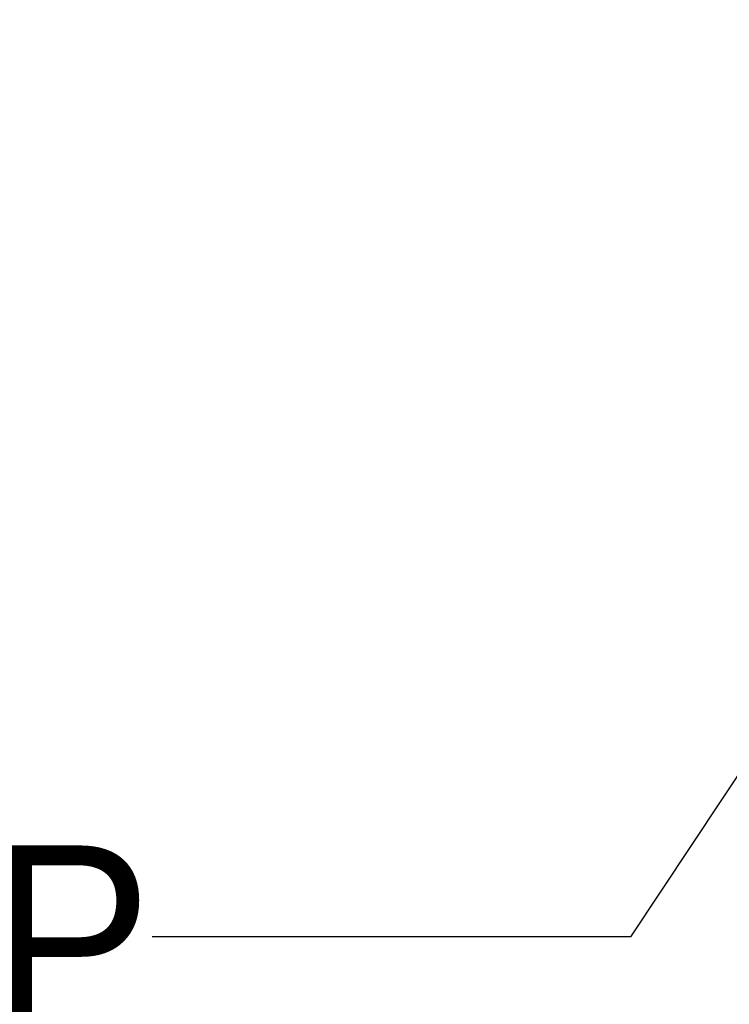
# Model space of a CAD drawing. Extents: x -437191 to -433041, y -16784 to -10844.
# Tile 2 of 256: x -436038 to -435805, y -14522 to -14198. Entities that reach past the tile are written whole.
import ezdxf

# ---------------------------------------------------------------- set-up
doc = ezdxf.new("R2010")
doc.units = 0
doc.header["$MEASUREMENT"] = 0
doc.layers.add('Arch opisy_Nr_Pióra__21', color=7, linetype='Continuous', lineweight=13)
doc.styles.add('GENERATED_STYLE_3', font='txt')
doc.dimstyles.new('GENERATED_STYLE__3', dxfattribs={"dimtxt": 0.18, "dimasz": 21.888, "dimexe": 0.18, "dimexo": 0.0625, "dimgap": 0.09, "dimtad": 0, "dimtih": 1, "dimtoh": 1, "dimdec": 4, "dimzin": 0, "dimdsep": 46, "dimcen": 0.09, "dimadec": 0, "dimazin": 0, "dimtfac": 1, "dimtdec": 4, "dimtmove": 0, "dimatfit": 3, "dimldrblk": 'ARROWHEAD_11', "dimfxl": 0, "dimtolj": 1, "dimtzin": 0, "dimarcsym": 0})

# ---------------------------------------------------------------- blocks, each defined once
blk = doc.blocks.new('ARROWHEAD_11')
at = {"color": 0, "linetype": 'Continuous', "lineweight": 0}
blk.add_line((0, 0), (-1, 0), dxfattribs=at)
at = {"color": 0, "linetype": 'Continuous', "lineweight": 0, "const_width": 0.25, "flags": 128}
blk.add_lwpolyline([(-0.125, 0, 1), (0.125, 0, 1)], format="xyb", close=True, dxfattribs=at)

msp = doc.modelspace()

# ---------------------------------------------------------------- texts
at = {"layer": 'Arch opisy_Nr_Pióra__21', "linetype": 'Continuous', "insert": (-435994.77, -14499.55), "char_height": 60, "width": 46.306, "attachment_point": 6, "style": 'GENERATED_STYLE_3'}
msp.add_mtext('{P}', dxfattribs=at)

# ---------------------------------------------------------------- leaders
at = {"layer": 'Arch opisy_Nr_Pióra__21', "linetype": 'Continuous', "annotation_type": 0, "has_hookline": 1, "hookline_direction": 1, "text_width": 40}
msp.add_leader([(-435625.2, -14179.71), (-435837.32, -14499.55), (-435994.68, -14499.55)], dimstyle='GENERATED_STYLE__3', dxfattribs=at)

doc.saveas('drawing.dxf')
